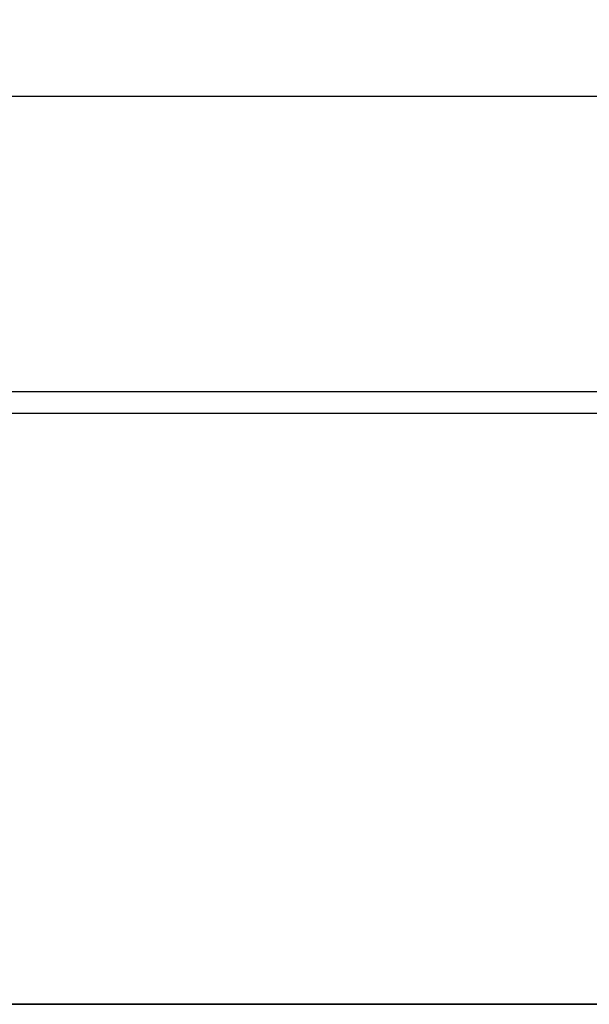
# Model space of a CAD drawing. Header units: millimetres. Extents: x -1030 to 192, y -442 to 180.
# Tile 56 of 256: x -893.02 to -890.44, y -344.03 to -339.56. Entities that reach past the tile are written whole.
import ezdxf

# ---------------------------------------------------------------- set-up
doc = ezdxf.new("R2010")
doc.units = ezdxf.units.MM
doc.header["$MEASUREMENT"] = 0
doc.layers.add('OVIDIO 120x60x72h', color=7, linetype='Continuous')

msp = doc.modelspace()

# ---------------------------------------------------------------- linework, layer by layer
at = {"layer": 'OVIDIO 120x60x72h', "extrusion": (0, 0.894427, -0.447214)}
for points in [[(879.4381, 500.0586), (879.4408, 500.3028), (879.449, 500.549), (879.4629, 500.7972), (879.4826, 501.047), (879.5082, 501.2985), (879.5398, 501.5513), (879.5776, 501.8053), (879.6217, 502.0602), (879.6722, 502.3159), (879.7291, 502.5722), (879.7926, 502.8288), (879.8627, 503.0854), (879.9395, 503.3418), (880.023, 503.5979), (880.1133, 503.8532), (880.2104, 504.1077), (880.3143, 504.3609), (880.4251, 504.6127), (880.5426, 504.8628), (880.6669, 505.1109), (880.798, 505.3567), (880.9358, 505.6), (881.0802, 505.8405), (881.2311, 506.0779), (881.3885, 506.3121), (881.5522, 506.5426), (881.7222, 506.7693), (881.8982, 506.9919), (882.0801, 507.2102), (882.2678, 507.4239), (882.4612, 507.6329), (882.6599, 507.8368), (882.8638, 508.0355), (883.0728, 508.2289), (883.2865, 508.4166), (883.5048, 508.5985), (883.7274, 508.7745), (883.9541, 508.9445), (884.1846, 509.1082), (884.4188, 509.2656), (884.6562, 509.4165), (884.8967, 509.5609), (885.14, 509.6987), (885.3858, 509.8298), (885.6339, 509.9541), (885.884, 510.0716), (886.1358, 510.1824), (886.389, 510.2863), (886.6435, 510.3834), (886.8988, 510.4737), (887.1549, 510.5572), (887.4113, 510.634), (887.668, 510.7041), (887.9245, 510.7676), (888.1808, 510.8245), (888.4365, 510.875), (888.6914, 510.9191), (888.9454, 510.9569), (889.1982, 510.9885), (889.4497, 511.0141), (889.6995, 511.0338), (889.9477, 511.0477), (890.1939, 511.0559), (890.4381, 511.0586)], [(890.4381, 511.0586), (890.1939, 511.0559), (889.9477, 511.0477), (889.6995, 511.0338), (889.4497, 511.0141), (889.1982, 510.9885), (888.9454, 510.9569), (888.6914, 510.9191), (888.4365, 510.875), (888.1808, 510.8245), (887.9245, 510.7676), (887.668, 510.7041), (887.4113, 510.634), (887.1549, 510.5572), (886.8988, 510.4737), (886.6435, 510.3834), (886.389, 510.2863), (886.1358, 510.1824), (885.884, 510.0716), (885.6339, 509.9541), (885.3858, 509.8298), (885.14, 509.6987), (884.8967, 509.5609), (884.6562, 509.4165), (884.4188, 509.2656), (884.1846, 509.1082), (883.9541, 508.9445), (883.7274, 508.7745), (883.5048, 508.5985), (883.2865, 508.4166), (883.0728, 508.2289), (882.8638, 508.0355), (882.6599, 507.8368), (882.4612, 507.6329), (882.2678, 507.4239), (882.0801, 507.2102), (881.8982, 506.9919), (881.7222, 506.7693), (881.5522, 506.5426), (881.3885, 506.3121), (881.2311, 506.0779), (881.0802, 505.8405), (880.9358, 505.6), (880.798, 505.3567), (880.6669, 505.1109), (880.5426, 504.8628), (880.4251, 504.6127), (880.3143, 504.3609), (880.2104, 504.1077), (880.1133, 503.8532), (880.023, 503.5979), (879.9395, 503.3418), (879.8627, 503.0854), (879.7926, 502.8288), (879.7291, 502.5722), (879.6722, 502.3159), (879.6217, 502.0602), (879.5776, 501.8053), (879.5398, 501.5513), (879.5082, 501.2985), (879.4826, 501.047), (879.4629, 500.7972), (879.449, 500.549), (879.4408, 500.3028), (879.4381, 500.0586)]]:
    msp.add_lwpolyline(points, dxfattribs=at)
at = {"layer": 'OVIDIO 120x60x72h'}
for points in [[(-928.0101, -339.9036), (-419.1111, -339.9036)], [(-928.0101, -341.2452), (-419.1111, -341.2452)], [(-879.4381, -341.3448), (-893.6484, -341.3448)], [(-914.4382, -344.0281), (-879.4381, -344.0281)], [(-879.4381, -344.0281), (-914.4382, -344.0281)]]:
    msp.add_lwpolyline(points, dxfattribs=at)

doc.saveas('drawing.dxf')
